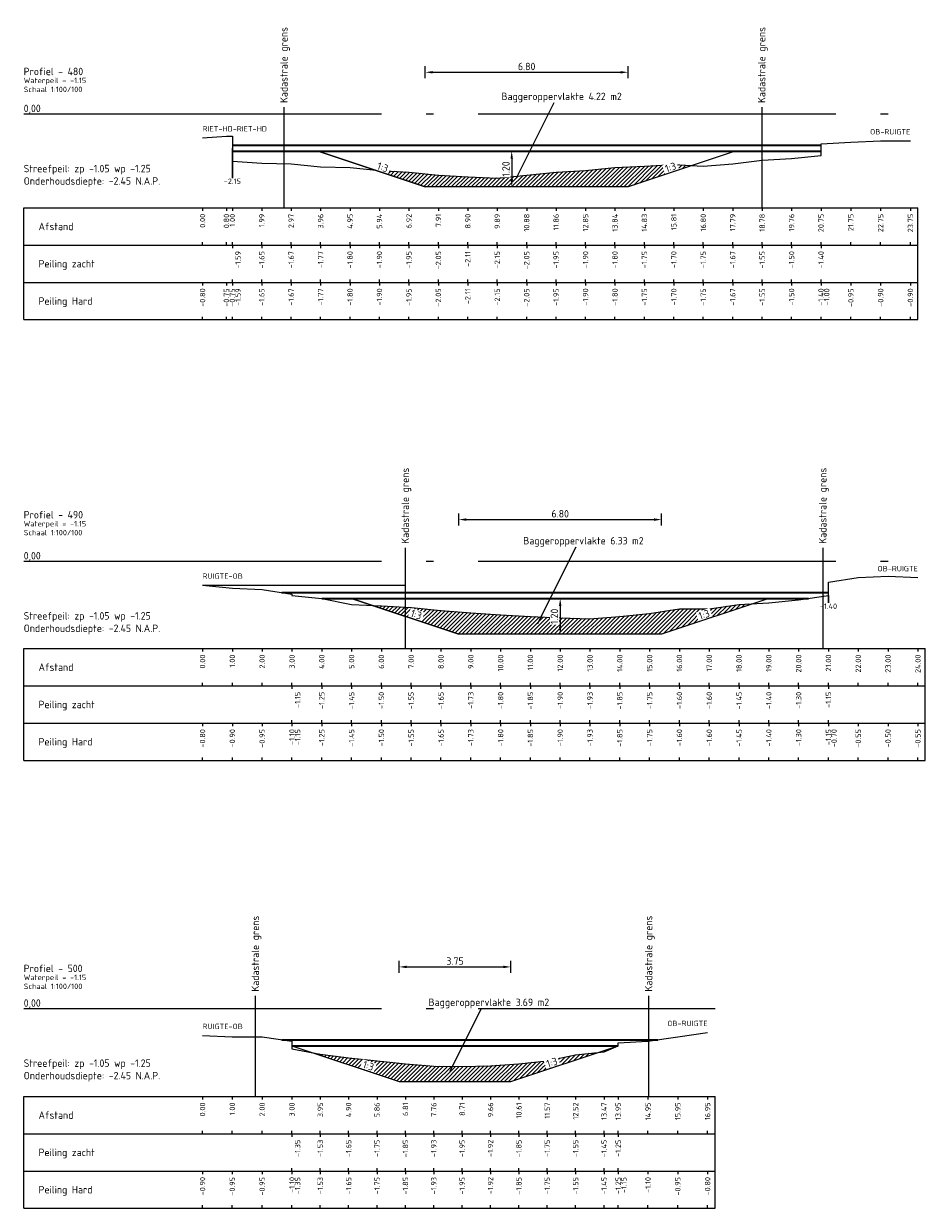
# Model space of a CAD drawing. Header units: metres. Extents: x 163463 to 198797, y 577287 to 592106.
# Tile 28 of 64: x 198475 to 198505, y 581547 to 581586. Entities that reach past the tile are written whole.
import ezdxf
from ezdxf.enums import TextEntityAlignment as Align

# ---------------------------------------------------------------- set-up
doc = ezdxf.new("R2010")
doc.units = ezdxf.units.M
doc.linetypes.add('AL-NAP_LIJN', pattern=[15.25, 12, -1.5, 0.25, -1.5])
for name, color, linetype in [('Afstandsbalk', 7, 'Continuous'), ('baggerarcering', 1, 'Continuous'), ('baggeroppervlak', 7, 'Continuous'), ('HardePeiling', 3, 'Continuous'), ('Kadastralegrens', 7, 'Continuous'), ('Legger', 2, 'Continuous'), ('Oever', 62, 'Continuous'), ('OppervlakBoven', 7, 'Continuous'), ('Teksten', 7, 'Continuous'), ('ZachtePeiling', 1, 'Continuous')]:
    doc.layers.add(name, color=color, linetype=linetype)
for name, color, linetype, lineweight in [('beschoeiing', 36, 'Continuous', 30), ('N-WA-WH-GRONDWATERLIJN-G', 150, 'AL-GRONDWATERLIJN', 35), ('X-XX-AL-NAP-G', 7, 'AL-NAP_LIJN', 18)]:
    doc.layers.add(name, color=color, linetype=linetype, lineweight=lineweight)
doc.styles.add('NLCS-ISO', font='NLCS-ISO.ttf')
doc.styles.add('NLCS-ISO-M100-T25', font='NLCS-ISO.ttf', dxfattribs={"height": 0.25})
doc.linetypes.add('AL-GRONDWATERLIJN', pattern='A,6,[32,NLCS.SHX,S=1,R=0,X=0,Y=0],6', length=12)
doc.dimstyles.new('NLCS-M100-T25-PIJL_l3_h1', dxfattribs={"dimscale": 0.1, "dimtxt": 0.25, "dimasz": 2.5, "dimexe": 2, "dimexo": 2, "dimgap": 0.7, "dimtad": 1, "dimzin": 0, "dimdsep": 46, "dimtxsty": 'NLCS-ISO-M100-T25', "dimcen": 2.5, "dimdle": 2, "dimclrd": 256, "dimclre": 256, "dimclrt": 256, "dimadec": 1, "dimazin": 0, "dimtfac": 1, "dimtofl": 0, "dimtmove": 1, "dimatfit": 0, "dimfxl": 2, "dimfxlon": 1, "dimtfill": 1, "dimtfillclr": 256, "dimtolj": 1, "dimtzin": 0, "dimlwd": 18, "dimlwe": 18, "dimarcsym": 0})
pattern_1 = [(45, (198480.875565, 581493.37979), (-0.06735192, 0.06735192), [])]

# ---------------------------------------------------------------- blocks, each defined once
blk = doc.blocks.new('*D502')
at = {"lineweight": 18, "transparency": 16777216}
for p, q in [((198487.475, 581554.575), (198487.475, 581554.975)), ((198487.725, 581554.775), (198490.971, 581554.775)), ((198491.221, 581554.575), (198491.221, 581554.975))]:
    blk.add_line(p, q, dxfattribs=at)
at = {"transparency": 16777216}
for points in [[(198487.725, 581554.817), (198487.725, 581554.733), (198487.475, 581554.775)], [(198490.971, 581554.817), (198490.971, 581554.733), (198491.221, 581554.775)]]:
    blk.add_solid(points, dxfattribs=at)
at = {"layer": 'Defpoints', "color": 0, "transparency": 16777216}
for p in [(198491.221, 581554.775), (198487.475, 581550.93), (198491.221, 581550.93)]:
    blk.add_point(p, dxfattribs=at)
at = {"transparency": 16777216, "insert": (198489.348, 581554.97), "char_height": 0.25, "attachment_point": 5, "style": 'NLCS-ISO-M100-T25', "bg_fill": 3, "box_fill_scale": 1.1, "bg_fill_color": 256, "bg_fill_true_color": 13158600, "bg_fill_transparency": 0}
blk.add_mtext('\\A1;3.75', dxfattribs=at)
blk = doc.blocks.new('*D574')
at = {"lineweight": 18, "transparency": 16777216}
for p, q in [((198492.876, 581567.13), (198492.676, 581567.13)), ((198492.876, 581566.88), (198492.876, 581566.18)), ((198492.876, 581565.93), (198492.676, 581565.93))]:
    blk.add_line(p, q, dxfattribs=at)
at = {"transparency": 16777216}
for points in [[(198492.834, 581566.88), (198492.917, 581566.88), (198492.876, 581567.13)], [(198492.834, 581566.18), (198492.917, 581566.18), (198492.876, 581565.93)]]:
    blk.add_solid(points, dxfattribs=at)
at = {"layer": 'Defpoints', "color": 0, "transparency": 16777216}
for p in [(198492.876, 581567.13), (198492.876, 581565.93), (198492.876, 581565.93)]:
    blk.add_point(p, dxfattribs=at)
at = {"transparency": 16777216, "insert": (198492.681, 581566.53), "char_height": 0.25, "attachment_point": 5, "rotation": 90, "style": 'NLCS-ISO-M100-T25', "bg_fill": 3, "box_fill_scale": 1.1, "bg_fill_color": 256, "bg_fill_true_color": 13158600, "bg_fill_transparency": 0}
blk.add_mtext('\\A1;1.20', dxfattribs=at)
blk = doc.blocks.new('*D575')
at = {"lineweight": 18, "transparency": 16777216}
for p, q in [((198491.249, 581582.13), (198491.049, 581582.13)), ((198491.249, 581581.88), (198491.249, 581581.18)), ((198491.249, 581580.93), (198491.049, 581580.93))]:
    blk.add_line(p, q, dxfattribs=at)
at = {"transparency": 16777216}
for points in [[(198491.208, 581581.88), (198491.291, 581581.88), (198491.249, 581582.13)], [(198491.208, 581581.18), (198491.291, 581581.18), (198491.249, 581580.93)]]:
    blk.add_solid(points, dxfattribs=at)
at = {"layer": 'Defpoints', "color": 0, "transparency": 16777216}
for p in [(198491.249, 581582.13), (198491.249, 581580.93), (198491.249, 581580.93)]:
    blk.add_point(p, dxfattribs=at)
at = {"transparency": 16777216, "insert": (198491.054, 581581.53), "char_height": 0.25, "attachment_point": 5, "rotation": 90, "style": 'NLCS-ISO-M100-T25', "bg_fill": 3, "box_fill_scale": 1.1, "bg_fill_color": 256, "bg_fill_true_color": 13158600, "bg_fill_transparency": 0}
blk.add_mtext('\\A1;1.20', dxfattribs=at)
blk = doc.blocks.new('*D615')
at = {"lineweight": 18, "transparency": 16777216}
for p, q in [((198488.351, 581584.575), (198488.351, 581584.975)), ((198495.151, 581584.575), (198495.151, 581584.975)), ((198488.601, 581584.775), (198494.901, 581584.775))]:
    blk.add_line(p, q, dxfattribs=at)
at = {"transparency": 16777216}
for points in [[(198488.601, 581584.817), (198488.601, 581584.733), (198488.351, 581584.775)], [(198494.901, 581584.817), (198494.901, 581584.733), (198495.151, 581584.775)]]:
    blk.add_solid(points, dxfattribs=at)
at = {"layer": 'Defpoints', "color": 0, "transparency": 16777216}
for p in [(198495.151, 581584.775), (198488.351, 581580.93), (198495.151, 581580.93)]:
    blk.add_point(p, dxfattribs=at)
at = {"transparency": 16777216, "insert": (198491.751, 581584.97), "char_height": 0.25, "attachment_point": 5, "style": 'NLCS-ISO-M100-T25', "bg_fill": 3, "box_fill_scale": 1.1, "bg_fill_color": 256, "bg_fill_true_color": 13158600, "bg_fill_transparency": 0}
blk.add_mtext('\\A1;6.80', dxfattribs=at)
blk = doc.blocks.new('*D616')
at = {"lineweight": 18, "transparency": 16777216}
for p, q in [((198489.476, 581569.575), (198489.476, 581569.975)), ((198489.726, 581569.775), (198496.026, 581569.775)), ((198496.276, 581569.575), (198496.276, 581569.975))]:
    blk.add_line(p, q, dxfattribs=at)
at = {"transparency": 16777216}
for points in [[(198489.726, 581569.817), (198489.726, 581569.733), (198489.476, 581569.775)], [(198496.026, 581569.817), (198496.026, 581569.733), (198496.276, 581569.775)]]:
    blk.add_solid(points, dxfattribs=at)
at = {"layer": 'Defpoints', "color": 0, "transparency": 16777216}
for p in [(198496.276, 581569.775), (198489.476, 581565.93), (198496.276, 581565.93)]:
    blk.add_point(p, dxfattribs=at)
at = {"transparency": 16777216, "insert": (198492.876, 581569.97), "char_height": 0.25, "attachment_point": 5, "style": 'NLCS-ISO-M100-T25', "bg_fill": 3, "box_fill_scale": 1.1, "bg_fill_color": 256, "bg_fill_true_color": 13158600, "bg_fill_transparency": 0}
blk.add_mtext('\\A1;6.80', dxfattribs=at)

msp = doc.modelspace()

# ---------------------------------------------------------------- hatches: boundary and pattern name
at = {"layer": 'baggerarcering'}
h = msp.add_hatch(dxfattribs=at)
h.set_pattern_fill('ANSI31', color=256, scale=0.03, style=0)
h.set_pattern_definition(pattern_1)
h.paths.add_polyline_path([(198486.652, 581581.496), (198488.351, 581580.93), (198495.151, 581580.93), (198497.307, 581581.648), (198496.688, 581581.68), (198495.701, 581581.63), (198494.713, 581581.58), (198493.726, 581581.48), (198492.738, 581581.43), (198491.751, 581581.33), (198490.763, 581581.23), (198489.775, 581581.27), (198488.788, 581581.33), (198487.8, 581581.43), (198486.813, 581581.48)])
h = msp.add_hatch(dxfattribs=at)
h.set_pattern_fill('ANSI31', color=256, scale=0.03, style=0)
h.set_pattern_definition(pattern_1)
h.paths.add_polyline_path([(198496.276, 581565.93), (198499.346, 581566.953), (198498.876, 581566.93), (198497.876, 581566.78), (198496.876, 581566.78), (198495.876, 581566.63), (198494.875, 581566.53), (198493.875, 581566.45), (198492.876, 581566.48), (198490.876, 581566.58), (198489.876, 581566.65), (198488.876, 581566.73), (198487.876, 581566.83), (198487.676, 581566.84), (198487.676, 581566.53), (198489.476, 581565.93)])
h = msp.add_hatch(dxfattribs=at)
h.set_pattern_fill('ANSI31', color=256, scale=0.03, style=0)
h.set_pattern_definition(pattern_1)
h.paths.add_polyline_path([(198486.581, 581566.895), (198487.676, 581566.53), (198487.676, 581566.84), (198486.876, 581566.88)])
h = msp.add_hatch(dxfattribs=at)
h.set_pattern_fill('ANSI31', color=256, scale=0.03, style=0)
h.set_pattern_definition(pattern_1)
h.paths.add_polyline_path([(198494.164, 581551.911), (198493.394, 581551.83), (198492.441, 581551.63), (198491.49, 581551.53), (198490.538, 581551.46), (198489.586, 581551.43), (198488.634, 581551.45), (198487.683, 581551.53), (198486.731, 581551.63), (198485.778, 581551.73), (198484.827, 581551.85), (198484.568, 581551.899), (198487.475, 581550.93), (198491.221, 581550.93)])

# ---------------------------------------------------------------- linework, layer by layer
at = {"layer": 'Afstandsbalk'}
for p, q in [((198474.876, 581580.23), (198504.876, 581580.23)), ((198474.876, 581576.48), (198474.876, 581580.23)), ((198480.876, 581580.23), (198480.876, 581580.13)), ((198481.676, 581580.23), (198481.676, 581580.13)), ((198481.876, 581580.23), (198481.876, 581580.13)), ((198482.863, 581580.23), (198482.863, 581580.13)), ((198483.85, 581580.23), (198483.85, 581580.13)), ((198484.838, 581580.23), (198484.838, 581580.13)), ((198485.826, 581580.23), (198485.826, 581580.13)), ((198486.813, 581580.23), (198486.813, 581580.13)), ((198487.8, 581580.23), (198487.8, 581580.13)), ((198488.788, 581580.23), (198488.788, 581580.13)), ((198489.775, 581580.23), (198489.775, 581580.13)), ((198490.763, 581580.23), (198490.763, 581580.13)), ((198491.751, 581580.23), (198491.751, 581580.13)), ((198492.738, 581580.23), (198492.738, 581580.13)), ((198493.726, 581580.23), (198493.726, 581580.13)), ((198494.713, 581580.23), (198494.713, 581580.13)), ((198495.701, 581580.23), (198495.701, 581580.13)), ((198496.688, 581580.23), (198496.688, 581580.13)), ((198497.676, 581580.23), (198497.676, 581580.13)), ((198498.663, 581580.23), (198498.663, 581580.13)), ((198499.651, 581580.23), (198499.651, 581580.13)), ((198500.638, 581580.23), (198500.638, 581580.13)), ((198501.626, 581580.23), (198501.626, 581580.13)), ((198502.626, 581580.23), (198502.626, 581580.13)), ((198503.626, 581580.23), (198503.626, 581580.13)), ((198504.626, 581580.23), (198504.626, 581580.13)), ((198504.876, 581576.48), (198504.876, 581580.23)), ((198474.876, 581578.98), (198504.876, 581578.98)), ((198480.876, 581578.98), (198480.876, 581579.08)), ((198481.676, 581578.98), (198481.676, 581579.08)), ((198481.876, 581578.98), (198481.876, 581579.08)), ((198481.876, 581578.98), (198481.876, 581578.88)), ((198482.863, 581578.98), (198482.863, 581579.08)), ((198482.863, 581578.98), (198482.863, 581578.88)), ((198483.85, 581578.98), (198483.85, 581579.08)), ((198483.85, 581578.98), (198483.85, 581578.88)), ((198484.838, 581578.98), (198484.838, 581579.08)), ((198484.838, 581578.98), (198484.838, 581578.88)), ((198485.826, 581578.98), (198485.826, 581579.08)), ((198485.826, 581578.98), (198485.826, 581578.88)), ((198486.813, 581578.98), (198486.813, 581579.08)), ((198486.813, 581578.98), (198486.813, 581578.88)), ((198487.8, 581578.98), (198487.8, 581579.08)), ((198487.8, 581578.98), (198487.8, 581578.88)), ((198488.788, 581578.98), (198488.788, 581579.08)), ((198488.788, 581578.98), (198488.788, 581578.88)), ((198489.775, 581578.98), (198489.775, 581579.08)), ((198489.775, 581578.98), (198489.775, 581578.88)), ((198490.763, 581578.98), (198490.763, 581579.08)), ((198490.763, 581578.98), (198490.763, 581578.88)), ((198491.751, 581578.98), (198491.751, 581579.08)), ((198491.751, 581578.98), (198491.751, 581578.88)), ((198492.738, 581578.98), (198492.738, 581579.08)), ((198492.738, 581578.98), (198492.738, 581578.88)), ((198493.726, 581578.98), (198493.726, 581579.08)), ((198493.726, 581578.98), (198493.726, 581578.88)), ((198494.713, 581578.98), (198494.713, 581579.08)), ((198494.713, 581578.98), (198494.713, 581578.88)), ((198495.701, 581578.98), (198495.701, 581579.08)), ((198495.701, 581578.98), (198495.701, 581578.88)), ((198496.688, 581578.98), (198496.688, 581579.08)), ((198496.688, 581578.98), (198496.688, 581578.88)), ((198497.676, 581578.98), (198497.676, 581579.08)), ((198497.676, 581578.98), (198497.676, 581578.88)), ((198498.663, 581578.98), (198498.663, 581579.08)), ((198498.663, 581578.98), (198498.663, 581578.88)), ((198499.651, 581578.98), (198499.651, 581579.08)), ((198499.651, 581578.98), (198499.651, 581578.88)), ((198500.638, 581578.98), (198500.638, 581579.08)), ((198500.638, 581578.98), (198500.638, 581578.88)), ((198501.626, 581578.98), (198501.626, 581579.08)), ((198501.626, 581578.98), (198501.626, 581578.88)), ((198502.626, 581578.98), (198502.626, 581579.08)), ((198503.626, 581578.98), (198503.626, 581579.08)), ((198504.626, 581578.98), (198504.626, 581579.08)), ((198474.876, 581577.73), (198504.876, 581577.73)), ((198480.876, 581577.73), (198480.876, 581577.63)), ((198481.676, 581577.73), (198481.676, 581577.63)), ((198481.876, 581577.73), (198481.876, 581577.83)), ((198481.876, 581577.73), (198481.876, 581577.63)), ((198481.876, 581577.73), (198481.876, 581577.63)), ((198482.863, 581577.73), (198482.863, 581577.83)), ((198482.863, 581577.73), (198482.863, 581577.63)), ((198483.85, 581577.73), (198483.85, 581577.83)), ((198483.85, 581577.73), (198483.85, 581577.63)), ((198484.838, 581577.73), (198484.838, 581577.83)), ((198484.838, 581577.73), (198484.838, 581577.63)), ((198485.826, 581577.73), (198485.826, 581577.83)), ((198485.826, 581577.73), (198485.826, 581577.63)), ((198486.813, 581577.73), (198486.813, 581577.83)), ((198486.813, 581577.73), (198486.813, 581577.63)), ((198487.8, 581577.73), (198487.8, 581577.83)), ((198487.8, 581577.73), (198487.8, 581577.63)), ((198488.788, 581577.73), (198488.788, 581577.83)), ((198488.788, 581577.73), (198488.788, 581577.63)), ((198489.775, 581577.73), (198489.775, 581577.83)), ((198489.775, 581577.73), (198489.775, 581577.63)), ((198490.763, 581577.73), (198490.763, 581577.83)), ((198490.763, 581577.73), (198490.763, 581577.63)), ((198491.751, 581577.73), (198491.751, 581577.83)), ((198491.751, 581577.73), (198491.751, 581577.63)), ((198492.738, 581577.73), (198492.738, 581577.83)), ((198492.738, 581577.73), (198492.738, 581577.63)), ((198493.726, 581577.73), (198493.726, 581577.83)), ((198493.726, 581577.73), (198493.726, 581577.63)), ((198494.713, 581577.73), (198494.713, 581577.83)), ((198494.713, 581577.73), (198494.713, 581577.63)), ((198495.701, 581577.73), (198495.701, 581577.83)), ((198495.701, 581577.73), (198495.701, 581577.63)), ((198496.688, 581577.73), (198496.688, 581577.83)), ((198496.688, 581577.73), (198496.688, 581577.63)), ((198497.676, 581577.73), (198497.676, 581577.83)), ((198497.676, 581577.73), (198497.676, 581577.63)), ((198498.663, 581577.73), (198498.663, 581577.83)), ((198498.663, 581577.73), (198498.663, 581577.63)), ((198499.651, 581577.73), (198499.651, 581577.83)), ((198499.651, 581577.73), (198499.651, 581577.63)), ((198500.638, 581577.73), (198500.638, 581577.83)), ((198500.638, 581577.73), (198500.638, 581577.63)), ((198501.626, 581577.73), (198501.626, 581577.83)), ((198501.626, 581577.73), (198501.626, 581577.63)), ((198501.626, 581577.73), (198501.626, 581577.63)), ((198502.626, 581577.73), (198502.626, 581577.63)), ((198503.626, 581577.73), (198503.626, 581577.63)), ((198504.626, 581577.73), (198504.626, 581577.63)), ((198480.876, 581576.48), (198480.876, 581576.58)), ((198481.676, 581576.48), (198481.676, 581576.58)), ((198481.876, 581576.48), (198481.876, 581576.58)), ((198481.876, 581576.48), (198481.876, 581576.58)), ((198482.863, 581576.48), (198482.863, 581576.58)), ((198483.85, 581576.48), (198483.85, 581576.58)), ((198484.838, 581576.48), (198484.838, 581576.58)), ((198485.826, 581576.48), (198485.826, 581576.58)), ((198486.813, 581576.48), (198486.813, 581576.58)), ((198487.8, 581576.48), (198487.8, 581576.58)), ((198488.788, 581576.48), (198488.788, 581576.58)), ((198489.775, 581576.48), (198489.775, 581576.58)), ((198490.763, 581576.48), (198490.763, 581576.58)), ((198491.751, 581576.48), (198491.751, 581576.58)), ((198492.738, 581576.48), (198492.738, 581576.58)), ((198493.726, 581576.48), (198493.726, 581576.58)), ((198494.713, 581576.48), (198494.713, 581576.58)), ((198495.701, 581576.48), (198495.701, 581576.58)), ((198496.688, 581576.48), (198496.688, 581576.58)), ((198497.676, 581576.48), (198497.676, 581576.58)), ((198498.663, 581576.48), (198498.663, 581576.58)), ((198499.651, 581576.48), (198499.651, 581576.58)), ((198500.638, 581576.48), (198500.638, 581576.58)), ((198501.626, 581576.48), (198501.626, 581576.58)), ((198501.626, 581576.48), (198501.626, 581576.58)), ((198502.626, 581576.48), (198502.626, 581576.58)), ((198503.626, 581576.48), (198503.626, 581576.58)), ((198504.626, 581576.48), (198504.626, 581576.58)), ((198474.876, 581576.48), (198504.876, 581576.48)), ((198474.876, 581565.45), (198505.126, 581565.45)), ((198474.876, 581561.7), (198474.876, 581565.45)), ((198480.876, 581565.45), (198480.876, 581565.35)), ((198481.876, 581565.45), (198481.876, 581565.35)), ((198482.876, 581565.45), (198482.876, 581565.35)), ((198483.876, 581565.45), (198483.876, 581565.35)), ((198484.876, 581565.45), (198484.876, 581565.35)), ((198485.876, 581565.45), (198485.876, 581565.35)), ((198486.876, 581565.45), (198486.876, 581565.35)), ((198487.876, 581565.45), (198487.876, 581565.35)), ((198488.876, 581565.45), (198488.876, 581565.35)), ((198489.876, 581565.45), (198489.876, 581565.35)), ((198490.876, 581565.45), (198490.876, 581565.35)), ((198491.876, 581565.45), (198491.876, 581565.35)), ((198492.876, 581565.45), (198492.876, 581565.35)), ((198493.875, 581565.45), (198493.875, 581565.35)), ((198494.875, 581565.45), (198494.875, 581565.35)), ((198495.876, 581565.45), (198495.876, 581565.35)), ((198496.876, 581565.45), (198496.876, 581565.35)), ((198497.876, 581565.45), (198497.876, 581565.35)), ((198498.876, 581565.45), (198498.876, 581565.35)), ((198499.875, 581565.45), (198499.875, 581565.35)), ((198500.875, 581565.45), (198500.875, 581565.35)), ((198501.875, 581565.45), (198501.875, 581565.35)), ((198502.876, 581565.45), (198502.876, 581565.35)), ((198503.875, 581565.45), (198503.875, 581565.35)), ((198504.876, 581565.45), (198504.876, 581565.35)), ((198505.126, 581561.7), (198505.126, 581565.45)), ((198474.876, 581564.2), (198505.126, 581564.2)), ((198480.876, 581564.2), (198480.876, 581564.3)), ((198481.876, 581564.2), (198481.876, 581564.3)), ((198482.876, 581564.2), (198482.876, 581564.3)), ((198483.876, 581564.2), (198483.876, 581564.3)), ((198483.876, 581564.2), (198483.876, 581564.1)), ((198484.876, 581564.2), (198484.876, 581564.3)), ((198484.876, 581564.2), (198484.876, 581564.1)), ((198485.876, 581564.2), (198485.876, 581564.3)), ((198485.876, 581564.2), (198485.876, 581564.1)), ((198486.876, 581564.2), (198486.876, 581564.3)), ((198486.876, 581564.2), (198486.876, 581564.1)), ((198487.876, 581564.2), (198487.876, 581564.3)), ((198487.876, 581564.2), (198487.876, 581564.1)), ((198488.876, 581564.2), (198488.876, 581564.3)), ((198488.876, 581564.2), (198488.876, 581564.1)), ((198489.876, 581564.2), (198489.876, 581564.3)), ((198489.876, 581564.2), (198489.876, 581564.1)), ((198490.876, 581564.2), (198490.876, 581564.3)), ((198490.876, 581564.2), (198490.876, 581564.1)), ((198491.876, 581564.2), (198491.876, 581564.3)), ((198491.876, 581564.2), (198491.876, 581564.1)), ((198492.876, 581564.2), (198492.876, 581564.3)), ((198492.876, 581564.2), (198492.876, 581564.1)), ((198493.875, 581564.2), (198493.875, 581564.3)), ((198493.875, 581564.2), (198493.875, 581564.1)), ((198494.875, 581564.2), (198494.875, 581564.3)), ((198494.875, 581564.2), (198494.875, 581564.1)), ((198495.876, 581564.2), (198495.876, 581564.3)), ((198495.876, 581564.2), (198495.876, 581564.1)), ((198496.876, 581564.2), (198496.876, 581564.3)), ((198496.876, 581564.2), (198496.876, 581564.1)), ((198497.876, 581564.2), (198497.876, 581564.3)), ((198497.876, 581564.2), (198497.876, 581564.1)), ((198498.876, 581564.2), (198498.876, 581564.3)), ((198498.876, 581564.2), (198498.876, 581564.1)), ((198499.875, 581564.2), (198499.875, 581564.3)), ((198499.875, 581564.2), (198499.875, 581564.1)), ((198500.875, 581564.2), (198500.875, 581564.3)), ((198500.875, 581564.2), (198500.875, 581564.1)), ((198501.875, 581564.2), (198501.875, 581564.3)), ((198501.875, 581564.2), (198501.875, 581564.1)), ((198502.876, 581564.2), (198502.876, 581564.3)), ((198503.875, 581564.2), (198503.875, 581564.3)), ((198504.876, 581564.2), (198504.876, 581564.3)), ((198483.876, 581562.95), (198483.876, 581563.05)), ((198484.876, 581562.95), (198484.876, 581563.05)), ((198485.876, 581562.95), (198485.876, 581563.05)), ((198486.876, 581562.95), (198486.876, 581563.05)), ((198487.876, 581562.95), (198487.876, 581563.05)), ((198488.876, 581562.95), (198488.876, 581563.05)), ((198489.876, 581562.95), (198489.876, 581563.05)), ((198490.876, 581562.95), (198490.876, 581563.05)), ((198491.876, 581562.95), (198491.876, 581563.05)), ((198492.876, 581562.95), (198492.876, 581563.05)), ((198493.875, 581562.95), (198493.875, 581563.05)), ((198494.875, 581562.95), (198494.875, 581563.05)), ((198495.876, 581562.95), (198495.876, 581563.05)), ((198496.876, 581562.95), (198496.876, 581563.05)), ((198497.876, 581562.95), (198497.876, 581563.05)), ((198498.876, 581562.95), (198498.876, 581563.05)), ((198499.875, 581562.95), (198499.875, 581563.05)), ((198500.875, 581562.95), (198500.875, 581563.05)), ((198501.875, 581562.95), (198501.875, 581563.05)), ((198474.876, 581562.95), (198505.126, 581562.95)), ((198480.876, 581562.95), (198480.876, 581562.85)), ((198481.876, 581562.95), (198481.876, 581562.85)), ((198482.876, 581562.95), (198482.876, 581562.85)), ((198483.876, 581562.95), (198483.876, 581562.85)), ((198483.876, 581562.95), (198483.876, 581562.85)), ((198484.876, 581562.95), (198484.876, 581562.85)), ((198485.876, 581562.95), (198485.876, 581562.85)), ((198486.876, 581562.95), (198486.876, 581562.85)), ((198487.876, 581562.95), (198487.876, 581562.85)), ((198488.876, 581562.95), (198488.876, 581562.85)), ((198489.876, 581562.95), (198489.876, 581562.85)), ((198490.876, 581562.95), (198490.876, 581562.85)), ((198491.876, 581562.95), (198491.876, 581562.85)), ((198492.876, 581562.95), (198492.876, 581562.85)), ((198493.875, 581562.95), (198493.875, 581562.85)), ((198494.875, 581562.95), (198494.875, 581562.85)), ((198495.876, 581562.95), (198495.876, 581562.85)), ((198496.876, 581562.95), (198496.876, 581562.85)), ((198497.876, 581562.95), (198497.876, 581562.85)), ((198498.876, 581562.95), (198498.876, 581562.85)), ((198499.875, 581562.95), (198499.875, 581562.85)), ((198500.875, 581562.95), (198500.875, 581562.85)), ((198501.875, 581562.95), (198501.875, 581562.85)), ((198501.875, 581562.95), (198501.875, 581562.85)), ((198502.876, 581562.95), (198502.876, 581562.85)), ((198503.875, 581562.95), (198503.875, 581562.85)), ((198504.876, 581562.95), (198504.876, 581562.85)), ((198480.876, 581561.7), (198480.876, 581561.8)), ((198481.876, 581561.7), (198481.876, 581561.8)), ((198482.876, 581561.7), (198482.876, 581561.8)), ((198483.876, 581561.7), (198483.876, 581561.8)), ((198483.876, 581561.7), (198483.876, 581561.8)), ((198484.876, 581561.7), (198484.876, 581561.8)), ((198485.876, 581561.7), (198485.876, 581561.8)), ((198486.876, 581561.7), (198486.876, 581561.8)), ((198487.876, 581561.7), (198487.876, 581561.8)), ((198488.876, 581561.7), (198488.876, 581561.8)), ((198489.876, 581561.7), (198489.876, 581561.8)), ((198490.876, 581561.7), (198490.876, 581561.8)), ((198491.876, 581561.7), (198491.876, 581561.8)), ((198492.876, 581561.7), (198492.876, 581561.8)), ((198493.875, 581561.7), (198493.875, 581561.8)), ((198494.875, 581561.7), (198494.875, 581561.8)), ((198495.876, 581561.7), (198495.876, 581561.8)), ((198496.876, 581561.7), (198496.876, 581561.8)), ((198497.876, 581561.7), (198497.876, 581561.8)), ((198498.876, 581561.7), (198498.876, 581561.8)), ((198499.875, 581561.7), (198499.875, 581561.8)), ((198500.875, 581561.7), (198500.875, 581561.8)), ((198501.875, 581561.7), (198501.875, 581561.8)), ((198501.875, 581561.7), (198501.875, 581561.8)), ((198502.876, 581561.7), (198502.876, 581561.8)), ((198503.875, 581561.7), (198503.875, 581561.8)), ((198504.876, 581561.7), (198504.876, 581561.8)), ((198474.876, 581561.7), (198505.126, 581561.7)), ((198474.876, 581550.43), (198498.071, 581550.43)), ((198474.876, 581546.68), (198474.876, 581550.43)), ((198480.876, 581550.43), (198480.876, 581550.33)), ((198481.875, 581550.43), (198481.875, 581550.33)), ((198482.876, 581550.43), (198482.876, 581550.33)), ((198483.875, 581550.43), (198483.875, 581550.33)), ((198484.827, 581550.43), (198484.827, 581550.33)), ((198485.778, 581550.43), (198485.778, 581550.33)), ((198486.731, 581550.43), (198486.731, 581550.33)), ((198487.683, 581550.43), (198487.683, 581550.33)), ((198488.634, 581550.43), (198488.634, 581550.33)), ((198489.586, 581550.43), (198489.586, 581550.33)), ((198490.538, 581550.43), (198490.538, 581550.33)), ((198491.49, 581550.43), (198491.49, 581550.33)), ((198492.441, 581550.43), (198492.441, 581550.33)), ((198493.394, 581550.43), (198493.394, 581550.33)), ((198494.346, 581550.43), (198494.346, 581550.33)), ((198494.821, 581550.43), (198494.821, 581550.33)), ((198495.821, 581550.43), (198495.821, 581550.33)), ((198496.821, 581550.43), (198496.821, 581550.33)), ((198497.821, 581550.43), (198497.821, 581550.33)), ((198498.071, 581546.68), (198498.071, 581550.43)), ((198474.876, 581549.18), (198498.071, 581549.18)), ((198480.876, 581549.18), (198480.876, 581549.28)), ((198481.875, 581549.18), (198481.875, 581549.28)), ((198482.876, 581549.18), (198482.876, 581549.28)), ((198483.875, 581549.18), (198483.875, 581549.28)), ((198483.875, 581549.18), (198483.875, 581549.08)), ((198484.827, 581549.18), (198484.827, 581549.28)), ((198484.827, 581549.18), (198484.827, 581549.08)), ((198485.778, 581549.18), (198485.778, 581549.28)), ((198485.778, 581549.18), (198485.778, 581549.08)), ((198486.731, 581549.18), (198486.731, 581549.28)), ((198486.731, 581549.18), (198486.731, 581549.08)), ((198487.683, 581549.18), (198487.683, 581549.28)), ((198487.683, 581549.18), (198487.683, 581549.08)), ((198488.634, 581549.18), (198488.634, 581549.28)), ((198488.634, 581549.18), (198488.634, 581549.08)), ((198489.586, 581549.18), (198489.586, 581549.28)), ((198489.586, 581549.18), (198489.586, 581549.08)), ((198490.538, 581549.18), (198490.538, 581549.28)), ((198490.538, 581549.18), (198490.538, 581549.08)), ((198491.49, 581549.18), (198491.49, 581549.28)), ((198491.49, 581549.18), (198491.49, 581549.08)), ((198492.441, 581549.18), (198492.441, 581549.28)), ((198492.441, 581549.18), (198492.441, 581549.08)), ((198493.394, 581549.18), (198493.394, 581549.28)), ((198493.394, 581549.18), (198493.394, 581549.08)), ((198494.346, 581549.18), (198494.346, 581549.28)), ((198494.346, 581549.18), (198494.346, 581549.08)), ((198494.821, 581549.18), (198494.821, 581549.28)), ((198494.821, 581549.18), (198494.821, 581549.08)), ((198495.821, 581549.18), (198495.821, 581549.28)), ((198496.821, 581549.18), (198496.821, 581549.28)), ((198497.821, 581549.18), (198497.821, 581549.28)), ((198474.876, 581547.93), (198498.071, 581547.93)), ((198480.876, 581547.93), (198480.876, 581547.83)), ((198481.875, 581547.93), (198481.875, 581547.83)), ((198482.876, 581547.93), (198482.876, 581547.83)), ((198483.875, 581547.93), (198483.875, 581548.03)), ((198483.875, 581547.93), (198483.875, 581547.83)), ((198483.875, 581547.93), (198483.875, 581547.83)), ((198484.827, 581547.93), (198484.827, 581548.03)), ((198484.827, 581547.93), (198484.827, 581547.83)), ((198485.778, 581547.93), (198485.778, 581548.03)), ((198485.778, 581547.93), (198485.778, 581547.83)), ((198486.731, 581547.93), (198486.731, 581548.03)), ((198486.731, 581547.93), (198486.731, 581547.83)), ((198487.683, 581547.93), (198487.683, 581548.03)), ((198487.683, 581547.93), (198487.683, 581547.83)), ((198488.634, 581547.93), (198488.634, 581548.03)), ((198488.634, 581547.93), (198488.634, 581547.83)), ((198489.586, 581547.93), (198489.586, 581548.03)), ((198489.586, 581547.93), (198489.586, 581547.83)), ((198490.538, 581547.93), (198490.538, 581548.03)), ((198490.538, 581547.93), (198490.538, 581547.83)), ((198491.49, 581547.93), (198491.49, 581548.03)), ((198491.49, 581547.93), (198491.49, 581547.83)), ((198492.441, 581547.93), (198492.441, 581548.03)), ((198492.441, 581547.93), (198492.441, 581547.83)), ((198493.394, 581547.93), (198493.394, 581548.03)), ((198493.394, 581547.93), (198493.394, 581547.83)), ((198494.346, 581547.93), (198494.346, 581548.03)), ((198494.346, 581547.93), (198494.346, 581547.83)), ((198494.821, 581547.93), (198494.821, 581548.03)), ((198494.821, 581547.93), (198494.821, 581547.83)), ((198494.821, 581547.93), (198494.821, 581547.83)), ((198495.821, 581547.93), (198495.821, 581547.83)), ((198496.821, 581547.93), (198496.821, 581547.83)), ((198497.821, 581547.93), (198497.821, 581547.83)), ((198480.876, 581546.68), (198480.876, 581546.78)), ((198481.875, 581546.68), (198481.875, 581546.78)), ((198482.876, 581546.68), (198482.876, 581546.78)), ((198483.875, 581546.68), (198483.875, 581546.78)), ((198483.875, 581546.68), (198483.875, 581546.78)), ((198484.827, 581546.68), (198484.827, 581546.78)), ((198485.778, 581546.68), (198485.778, 581546.78)), ((198486.731, 581546.68), (198486.731, 581546.78)), ((198487.683, 581546.68), (198487.683, 581546.78)), ((198488.634, 581546.68), (198488.634, 581546.78)), ((198489.586, 581546.68), (198489.586, 581546.78)), ((198490.538, 581546.68), (198490.538, 581546.78)), ((198491.49, 581546.68), (198491.49, 581546.78)), ((198492.441, 581546.68), (198492.441, 581546.78)), ((198493.394, 581546.68), (198493.394, 581546.78)), ((198494.346, 581546.68), (198494.346, 581546.78)), ((198494.821, 581546.68), (198494.821, 581546.78)), ((198494.821, 581546.68), (198494.821, 581546.78)), ((198495.821, 581546.68), (198495.821, 581546.78)), ((198496.821, 581546.68), (198496.821, 581546.78)), ((198497.821, 581546.68), (198497.821, 581546.78)), ((198474.876, 581546.68), (198498.071, 581546.68))]:
    msp.add_line(p, q, dxfattribs=at)
at = {"layer": 'baggeroppervlak'}
for p, q in [((198491.409, 581581.239), (198492.673, 581583.767)), ((198492.114, 581566.282), (198493.406, 581568.866)), ((198489.179, 581551.281), (198490.233, 581553.389))]:
    msp.add_line(p, q, dxfattribs=at)
at = {"layer": 'beschoeiing'}
for p, q in [((198481.876, 581582.23), (198481.876, 581581.23)), ((198501.875, 581567.23), (198501.875, 581566.98))]:
    msp.add_line(p, q, dxfattribs=at)
at = {"layer": 'HardePeiling'}
for points in [[(198481.876, 581582.23), (198481.876, 581581.79), (198482.863, 581581.73), (198483.85, 581581.71), (198484.838, 581581.61), (198485.826, 581581.58), (198486.813, 581581.48), (198487.8, 581581.43), (198488.788, 581581.33), (198489.775, 581581.27), (198490.763, 581581.23), (198491.751, 581581.33), (198492.738, 581581.43), (198493.726, 581581.48), (198494.713, 581581.58), (198495.701, 581581.63), (198496.688, 581581.68), (198497.676, 581581.63), (198498.663, 581581.71), (198499.651, 581581.83), (198500.638, 581581.88), (198501.626, 581581.98), (198501.626, 581582.23)], [(198483.876, 581567.23), (198483.876, 581567.23), (198484.876, 581567.13), (198485.876, 581566.93), (198486.876, 581566.88), (198487.876, 581566.83), (198488.876, 581566.73), (198489.876, 581566.65), (198490.876, 581566.58), (198491.876, 581566.53), (198492.876, 581566.48), (198493.875, 581566.45), (198494.875, 581566.53), (198495.876, 581566.63), (198496.876, 581566.78), (198497.876, 581566.78), (198498.876, 581566.93), (198499.875, 581566.98), (198500.875, 581567.08), (198501.875, 581567.23), (198501.875, 581567.23)], [(198483.875, 581552.23), (198483.875, 581552.03), (198484.827, 581551.85), (198485.778, 581551.73), (198486.731, 581551.63), (198487.683, 581551.53), (198488.634, 581551.45), (198489.586, 581551.43), (198490.538, 581551.46), (198491.49, 581551.53), (198492.441, 581551.63), (198493.394, 581551.83), (198494.346, 581551.93), (198494.821, 581552.13), (198494.821, 581552.23)]]:
    msp.add_lwpolyline(points, dxfattribs=at)
at = {"layer": 'Kadastralegrens'}
for p, q in [((198483.606, 581583.609), (198483.606, 581580.23)), ((198499.636, 581583.609), (198499.636, 581580.23)), ((198487.676, 581568.829), (198487.676, 581565.45)), ((198501.686, 581568.829), (198501.686, 581565.45)), ((198482.646, 581553.809), (198482.646, 581550.43)), ((198495.841, 581553.809), (198495.841, 581550.43))]:
    msp.add_line(p, q, dxfattribs=at)
at = {"layer": 'Legger', "flags": 128}
msp.add_lwpolyline([(198483.875, 581552.13), (198487.475, 581550.93), (198491.221, 581550.93), (198494.821, 581552.13)], dxfattribs=at)
at = {"layer": 'N-WA-WH-GRONDWATERLIJN-G'}
for p, q in [((198481.876, 581582.33), (198501.626, 581582.33)), ((198481.876, 581582.13), (198501.626, 581582.13)), ((198483.542, 581567.33), (198501.875, 581567.33)), ((198484.876, 581567.13), (198501.209, 581567.13)), ((198483.542, 581552.33), (198496.154, 581552.33)), ((198483.875, 581552.13), (198494.821, 581552.13))]:
    msp.add_line(p, q, dxfattribs=at)
at = {"layer": 'Oever'}
for points in [[(198480.876, 581582.58), (198481.676, 581582.63), (198481.876, 581582.63), (198481.876, 581582.23)], [(198501.626, 581582.23), (198501.626, 581582.38), (198502.626, 581582.43), (198503.626, 581582.48), (198504.626, 581582.48)], [(198501.875, 581567.23), (198501.875, 581567.68), (198502.876, 581567.83), (198503.875, 581567.88), (198504.876, 581567.83)], [(198480.876, 581567.58), (198481.876, 581567.48), (198482.876, 581567.43), (198483.876, 581567.28), (198483.876, 581567.23)], [(198480.876, 581552.48), (198481.875, 581552.43), (198482.876, 581552.43), (198483.875, 581552.28), (198483.875, 581552.23)], [(198494.821, 581552.23), (198494.821, 581552.23), (198495.821, 581552.28), (198496.821, 581552.43), (198497.821, 581552.58)]]:
    msp.add_lwpolyline(points, dxfattribs=at)
at = {"layer": 'OppervlakBoven', "flags": 128}
msp.add_lwpolyline([(198480.876, 581567.58), (198487.676, 581567.58)], dxfattribs=at)
at = {"layer": 'X-XX-AL-NAP-G'}
for p, q in [((198474.876, 581583.38), (198504.876, 581583.38)), ((198474.876, 581568.38), (198505.126, 581568.38)), ((198474.876, 581553.38), (198498.071, 581553.38))]:
    msp.add_line(p, q, dxfattribs=at)
at = {"layer": 'ZachtePeiling'}
for points in [[(198481.876, 581582.23), (198481.876, 581581.79), (198482.863, 581581.73), (198483.85, 581581.71), (198484.838, 581581.61), (198485.826, 581581.58), (198486.813, 581581.48), (198487.8, 581581.43), (198488.788, 581581.33), (198489.775, 581581.27), (198490.763, 581581.23), (198491.751, 581581.33), (198492.738, 581581.43), (198493.726, 581581.48), (198494.713, 581581.58), (198495.701, 581581.63), (198496.688, 581581.68), (198497.676, 581581.63), (198498.663, 581581.71), (198499.651, 581581.83), (198500.638, 581581.88), (198501.626, 581581.98), (198501.626, 581582.23)], [(198483.876, 581567.23), (198483.876, 581567.23), (198484.876, 581567.13), (198485.876, 581566.93), (198486.876, 581566.88), (198487.876, 581566.83), (198488.876, 581566.73), (198489.876, 581566.65), (198490.876, 581566.58), (198491.876, 581566.53), (198492.876, 581566.48), (198493.875, 581566.45), (198494.875, 581566.53), (198495.876, 581566.63), (198496.876, 581566.78), (198497.876, 581566.78), (198498.876, 581566.93), (198499.875, 581566.98), (198500.875, 581567.08), (198501.875, 581567.23), (198501.875, 581567.23)], [(198483.875, 581552.23), (198483.875, 581552.03), (198484.827, 581551.85), (198485.778, 581551.73), (198486.731, 581551.63), (198487.683, 581551.53), (198488.634, 581551.45), (198489.586, 581551.43), (198490.538, 581551.46), (198491.49, 581551.53), (198492.441, 581551.63), (198493.394, 581551.83), (198494.346, 581551.93), (198494.821, 581552.13), (198494.821, 581552.23)]]:
    msp.add_lwpolyline(points, dxfattribs=at)

# ---------------------------------------------------------------- texts
at = {"layer": 'baggeroppervlak', "style": 'NLCS-ISO'}
for s, p in [('Baggeroppervlakte 4.22 m2', (198492.923, 581583.767)), ('Baggeroppervlakte 6.33 m2', (198493.656, 581568.866)), ('Baggeroppervlakte 3.69 m2', (198490.483, 581553.389))]:
    msp.add_text(s, height=0.25, dxfattribs=at).set_placement(p, align=Align.BOTTOM_CENTER)
at = {"layer": 'Teksten', "style": 'NLCS-ISO'}
for p in [(198483.606, 581583.746), (198499.636, 581583.746), (198487.676, 581568.966), (198501.686, 581568.966), (198482.646, 581553.946), (198495.841, 581553.946)]:
    msp.add_text('Kadastrale grens', height=0.25, rotation=90, dxfattribs=at).set_placement(p, align=Align.MIDDLE_LEFT)
for s, height, p in [('Profiel - 480   ', 0.25, (198474.876, 581584.802)), ('Waterpeil = -1.15', 0.18, (198474.876, 581584.502)), ('Schaal 1:100/100', 0.18, (198474.876, 581584.202)), ('RIET-HD-RIET-HD', 0.18, (198480.876, 581582.88)), ('Afstand', 0.25, (198475.376, 581579.605)), ('Peiling zacht', 0.25, (198475.376, 581578.355)), ('Peiling Hard', 0.25, (198475.376, 581577.105)), ('Waterpeil = -1.15', 0.18, (198474.876, 581569.638)), ('Profiel - 490    ', 0.25, (198474.876, 581569.938)), ('Schaal 1:100/100', 0.18, (198474.876, 581569.338)), ('RUIGTE-OB', 0.18, (198480.876, 581567.88)), ('Afstand', 0.25, (198475.376, 581564.825)), ('Peiling zacht', 0.25, (198475.376, 581563.575)), ('Peiling Hard', 0.25, (198475.376, 581562.325)), ('Profiel - 500    ', 0.25, (198474.876, 581554.724)), ('Waterpeil = -1.15', 0.18, (198474.876, 581554.424)), ('Schaal 1:100/100', 0.18, (198474.876, 581554.124)), ('RUIGTE-OB', 0.18, (198480.876, 581552.78)), ('Afstand', 0.25, (198475.376, 581549.805)), ('Peiling zacht', 0.25, (198475.376, 581548.555)), ('Peiling Hard', 0.25, (198475.376, 581547.305))]:
    msp.add_text(s, height=height, dxfattribs=at).set_placement(p, align=Align.MIDDLE_LEFT)
for p in [(198504.626, 581582.78), (198504.876, 581568.13), (198497.821, 581552.88)]:
    msp.add_text('OB-RUIGTE', height=0.18, dxfattribs=at).set_placement(p, align=Align.MIDDLE_RIGHT)
for s, p in [('-2.15', (198481.876, 581581.03)), ('-1.40', (198501.875, 581566.78))]:
    msp.add_text(s, height=0.18, dxfattribs=at).set_placement(p, align=Align.CENTER)
for s, p in [('0.00', (198480.876, 581580.03)), ('0.80', (198481.676, 581580.03)), ('1.00', (198481.876, 581580.03)), ('1.99', (198482.863, 581580.03)), ('2.97', (198483.85, 581580.03)), ('3.96', (198484.838, 581580.03)), ('4.95', (198485.826, 581580.03)), ('5.94', (198486.813, 581580.03)), ('6.92', (198487.8, 581580.03)), ('7.91', (198488.788, 581580.03)), ('8.90', (198489.775, 581580.03)), ('9.89', (198490.763, 581580.03)), ('10.88', (198491.751, 581580.03)), ('11.86', (198492.738, 581580.03)), ('12.85', (198493.726, 581580.03)), ('13.84', (198494.713, 581580.03)), ('14.83', (198495.701, 581580.03)), ('15.81', (198496.688, 581580.03)), ('16.80', (198497.676, 581580.03)), ('17.79', (198498.663, 581580.03)), ('18.78', (198499.651, 581580.03)), ('19.76', (198500.638, 581580.03)), ('20.75', (198501.626, 581580.03)), ('21.75', (198502.626, 581580.03)), ('22.75', (198503.626, 581580.03)), ('23.75', (198504.626, 581580.03)), ('-1.59', (198482.066, 581578.78)), ('-1.65', (198482.863, 581578.78)), ('-1.67', (198483.85, 581578.78)), ('-1.77', (198484.838, 581578.78)), ('-1.80', (198485.826, 581578.78)), ('-1.90', (198486.813, 581578.78)), ('-1.95', (198487.8, 581578.78)), ('-2.05', (198488.788, 581578.78)), ('-2.11', (198489.775, 581578.78)), ('-2.15', (198490.763, 581578.78)), ('-2.05', (198491.751, 581578.78)), ('-1.95', (198492.738, 581578.78)), ('-1.90', (198493.726, 581578.78)), ('-1.80', (198494.713, 581578.78)), ('-1.75', (198495.701, 581578.78)), ('-1.70', (198496.688, 581578.78)), ('-1.75', (198497.676, 581578.78)), ('-1.67', (198498.663, 581578.78)), ('-1.55', (198499.651, 581578.78)), ('-1.50', (198500.638, 581578.78)), ('-1.40', (198501.626, 581578.78)), ('-0.80', (198480.876, 581577.53)), ('-0.75', (198481.676, 581577.53)), ('-0.75', (198481.876, 581577.53)), ('-1.59', (198482.066, 581577.53)), ('-1.65', (198482.863, 581577.53)), ('-1.67', (198483.85, 581577.53)), ('-1.77', (198484.838, 581577.53)), ('-1.80', (198485.826, 581577.53)), ('-1.90', (198486.813, 581577.53)), ('-1.95', (198487.8, 581577.53)), ('-2.05', (198488.788, 581577.53)), ('-2.11', (198489.775, 581577.53)), ('-2.15', (198490.763, 581577.53)), ('-2.05', (198491.751, 581577.53)), ('-1.95', (198492.738, 581577.53)), ('-1.90', (198493.726, 581577.53)), ('-1.80', (198494.713, 581577.53)), ('-1.75', (198495.701, 581577.53)), ('-1.70', (198496.688, 581577.53)), ('-1.75', (198497.676, 581577.53)), ('-1.67', (198498.663, 581577.53)), ('-1.55', (198499.651, 581577.53)), ('-1.50', (198500.638, 581577.53)), ('-1.40', (198501.626, 581577.53)), ('-1.00', (198501.816, 581577.53)), ('-0.95', (198502.626, 581577.53)), ('-0.90', (198503.626, 581577.53)), ('-0.90', (198504.626, 581577.53)), ('0.00', (198480.876, 581565.25)), ('1.00', (198481.876, 581565.25)), ('2.00', (198482.876, 581565.25)), ('3.00', (198483.876, 581565.25)), ('4.00', (198484.876, 581565.25)), ('5.00', (198485.876, 581565.25)), ('6.00', (198486.876, 581565.25)), ('7.00', (198487.876, 581565.25)), ('8.00', (198488.876, 581565.25)), ('9.00', (198489.876, 581565.25)), ('10.00', (198490.876, 581565.25)), ('11.00', (198491.876, 581565.25)), ('12.00', (198492.876, 581565.25)), ('13.00', (198493.875, 581565.25)), ('14.00', (198494.875, 581565.25)), ('15.00', (198495.876, 581565.25)), ('16.00', (198496.876, 581565.25)), ('17.00', (198497.876, 581565.25)), ('18.00', (198498.876, 581565.25)), ('19.00', (198499.875, 581565.25)), ('20.00', (198500.875, 581565.25)), ('21.00', (198501.875, 581565.25)), ('22.00', (198502.876, 581565.25)), ('23.00', (198503.875, 581565.25)), ('24.00', (198504.876, 581565.25)), ('-1.15', (198484.066, 581564)), ('-1.25', (198484.876, 581564)), ('-1.45', (198485.876, 581564)), ('-1.50', (198486.876, 581564)), ('-1.55', (198487.876, 581564)), ('-1.65', (198488.876, 581564)), ('-1.73', (198489.876, 581564)), ('-1.80', (198490.876, 581564)), ('-1.85', (198491.876, 581564)), ('-1.90', (198492.876, 581564)), ('-1.93', (198493.875, 581564)), ('-1.85', (198494.875, 581564)), ('-1.75', (198495.876, 581564)), ('-1.60', (198496.876, 581564)), ('-1.60', (198497.876, 581564)), ('-1.45', (198498.876, 581564)), ('-1.40', (198499.875, 581564)), ('-1.30', (198500.875, 581564)), ('-1.15', (198501.875, 581564)), ('-0.80', (198480.876, 581562.75)), ('-0.90', (198481.876, 581562.75)), ('-0.95', (198482.876, 581562.75)), ('-1.10', (198483.876, 581562.75)), ('-1.15', (198484.066, 581562.75)), ('-1.25', (198484.876, 581562.75)), ('-1.45', (198485.876, 581562.75)), ('-1.50', (198486.876, 581562.75)), ('-1.55', (198487.876, 581562.75)), ('-1.65', (198488.876, 581562.75)), ('-1.73', (198489.876, 581562.75)), ('-1.80', (198490.876, 581562.75)), ('-1.85', (198491.876, 581562.75)), ('-1.90', (198492.876, 581562.75)), ('-1.93', (198493.875, 581562.75)), ('-1.85', (198494.875, 581562.75)), ('-1.75', (198495.876, 581562.75)), ('-1.60', (198496.876, 581562.75)), ('-1.60', (198497.876, 581562.75)), ('-1.45', (198498.876, 581562.75)), ('-1.40', (198499.875, 581562.75)), ('-1.30', (198500.875, 581562.75)), ('-1.15', (198501.875, 581562.75)), ('-0.70', (198502.065, 581562.75)), ('-0.55', (198502.876, 581562.75)), ('-0.50', (198503.875, 581562.75)), ('-0.55', (198504.876, 581562.75)), ('0.00', (198480.876, 581550.23)), ('1.00', (198481.875, 581550.23)), ('2.00', (198482.876, 581550.23)), ('3.00', (198483.875, 581550.23)), ('3.95', (198484.827, 581550.23)), ('4.90', (198485.778, 581550.23)), ('5.86', (198486.731, 581550.23)), ('6.81', (198487.683, 581550.23)), ('7.76', (198488.634, 581550.23)), ('8.71', (198489.586, 581550.23)), ('9.66', (198490.538, 581550.23)), ('10.61', (198491.49, 581550.23)), ('11.57', (198492.441, 581550.23)), ('12.52', (198493.394, 581550.23)), ('13.47', (198494.346, 581550.23)), ('13.95', (198494.821, 581550.23)), ('14.95', (198495.821, 581550.23)), ('15.95', (198496.821, 581550.23)), ('16.95', (198497.821, 581550.23)), ('-1.35', (198484.065, 581548.98)), ('-1.53', (198484.827, 581548.98)), ('-1.65', (198485.778, 581548.98)), ('-1.75', (198486.731, 581548.98)), ('-1.85', (198487.683, 581548.98)), ('-1.93', (198488.634, 581548.98)), ('-1.95', (198489.586, 581548.98)), ('-1.92', (198490.538, 581548.98)), ('-1.85', (198491.49, 581548.98)), ('-1.75', (198492.441, 581548.98)), ('-1.55', (198493.394, 581548.98)), ('-1.45', (198494.346, 581548.98)), ('-1.25', (198494.821, 581548.98)), ('-0.90', (198480.876, 581547.73)), ('-0.95', (198481.875, 581547.73)), ('-0.95', (198482.876, 581547.73)), ('-1.10', (198483.875, 581547.73)), ('-1.35', (198484.065, 581547.73)), ('-1.53', (198484.827, 581547.73)), ('-1.65', (198485.778, 581547.73)), ('-1.75', (198486.731, 581547.73)), ('-1.85', (198487.683, 581547.73)), ('-1.93', (198488.634, 581547.73)), ('-1.95', (198489.586, 581547.73)), ('-1.92', (198490.538, 581547.73)), ('-1.85', (198491.49, 581547.73)), ('-1.75', (198492.441, 581547.73)), ('-1.55', (198493.394, 581547.73)), ('-1.45', (198494.346, 581547.73)), ('-1.25', (198494.821, 581547.73)), ('-1.15', (198495.011, 581547.73)), ('-1.10', (198495.821, 581547.73)), ('-0.95', (198496.821, 581547.73)), ('-0.80', (198497.821, 581547.73))]:
    msp.add_text(s, height=0.18, rotation=90, dxfattribs=at).set_placement(p, align=Align.MIDDLE_RIGHT)
at = {"layer": 'Teksten', "char_height": 0.25, "width": 6.125, "attachment_point": 7, "style": 'NLCS-ISO'}
for s, insert in [('0,00 ', (198474.876, 581583.38)), ('Streefpeil: zp -1.05 wp -1.25 Onderhoudsdiepte: -2.45 N.A.P.', (198474.876, 581580.93)), ('0,00 ', (198474.876, 581568.38)), ('Streefpeil: zp -1.05 wp -1.25 Onderhoudsdiepte: -2.45 N.A.P.', (198474.876, 581565.93)), ('0,00 ', (198474.876, 581553.38)), ('Streefpeil: zp -1.05 wp -1.25 Onderhoudsdiepte: -2.45 N.A.P.', (198474.876, 581550.93))]:
    msp.add_mtext(s, dxfattribs=dict(at, insert=insert))

# ---------------------------------------------------------------- next in the draw order: texts
at = {"layer": 'baggeroppervlak', "char_height": 0.25, "width": 0.43481, "attachment_point": 8, "style": 'NLCS-ISO', "bg_fill": 3, "box_fill_scale": 1.1, "bg_fill_color": 256, "bg_fill_transparency": 0}
for insert, rotation in [((198486.4, 581551.341), 341.5651), ((198492.637, 581551.454), 18.4349)]:
    msp.add_mtext('1:3', dxfattribs=dict(at, insert=insert, rotation=rotation))

# ---------------------------------------------------------------- next in the draw order: dimensions: what is measured, and where the dimension line sits
for p1, p2, picture, middle in [((198491.249, 581582.13), (198491.249, 581580.93), '*D575', (198491.054, 581581.53)), ((198492.876, 581567.13), (198492.876, 581565.93), '*D574', (198492.681, 581566.53))]:
    dim = msp.add_aligned_dim(p1=p1, p2=p2, distance=0, dimstyle='NLCS-M100-T25-PIJL_l3_h1')
    dim.commit()
    dim.dimension.update_dxf_attribs({"geometry": picture, "text_midpoint": middle})
dim = msp.add_linear_dim(base=(198491.221, 581554.775), p1=(198487.475, 581550.93), p2=(198491.221, 581550.93), dimstyle='NLCS-M100-T25-PIJL_l3_h1')
dim.commit()
dim.dimension.update_dxf_attribs({"geometry": '*D502', "text_midpoint": (198489.348, 581554.97)})

# ---------------------------------------------------------------- next in the draw order: linework, layer by layer
at = {"layer": 'Legger', "flags": 128}
for points in [[(198498.751, 581582.13), (198495.151, 581580.93), (198488.351, 581580.93), (198484.751, 581582.13), (198488.351, 581580.93)], [(198499.876, 581567.13), (198496.276, 581565.93), (198489.476, 581565.93), (198485.876, 581567.13), (198489.476, 581565.93)]]:
    msp.add_lwpolyline(points, dxfattribs=at)

# ---------------------------------------------------------------- next in the draw order: texts
at = {"layer": 'baggeroppervlak', "char_height": 0.25, "width": 0.43481, "attachment_point": 8, "style": 'NLCS-ISO', "bg_fill": 3, "box_fill_scale": 1.1, "bg_fill_color": 256, "bg_fill_transparency": 0}
for insert, rotation in [((198486.882, 581581.472), 341.5651), ((198496.619, 581581.472), 18.4349), ((198488.007, 581566.472), 341.5651), ((198497.744, 581566.472), 18.4349)]:
    msp.add_mtext('1:3', dxfattribs=dict(at, insert=insert, rotation=rotation))

# ---------------------------------------------------------------- next in the draw order: dimensions: what is measured, and where the dimension line sits
for base, p1, p2, picture, middle in [((198495.151, 581584.775), (198488.351, 581580.93), (198495.151, 581580.93), '*D615', (198491.751, 581584.97)), ((198496.276, 581569.775), (198489.476, 581565.93), (198496.276, 581565.93), '*D616', (198492.876, 581569.97))]:
    dim = msp.add_linear_dim(base=base, p1=p1, p2=p2, dimstyle='NLCS-M100-T25-PIJL_l3_h1')
    dim.commit()
    dim.dimension.update_dxf_attribs({"geometry": picture, "text_midpoint": middle})

doc.saveas('drawing.dxf')
